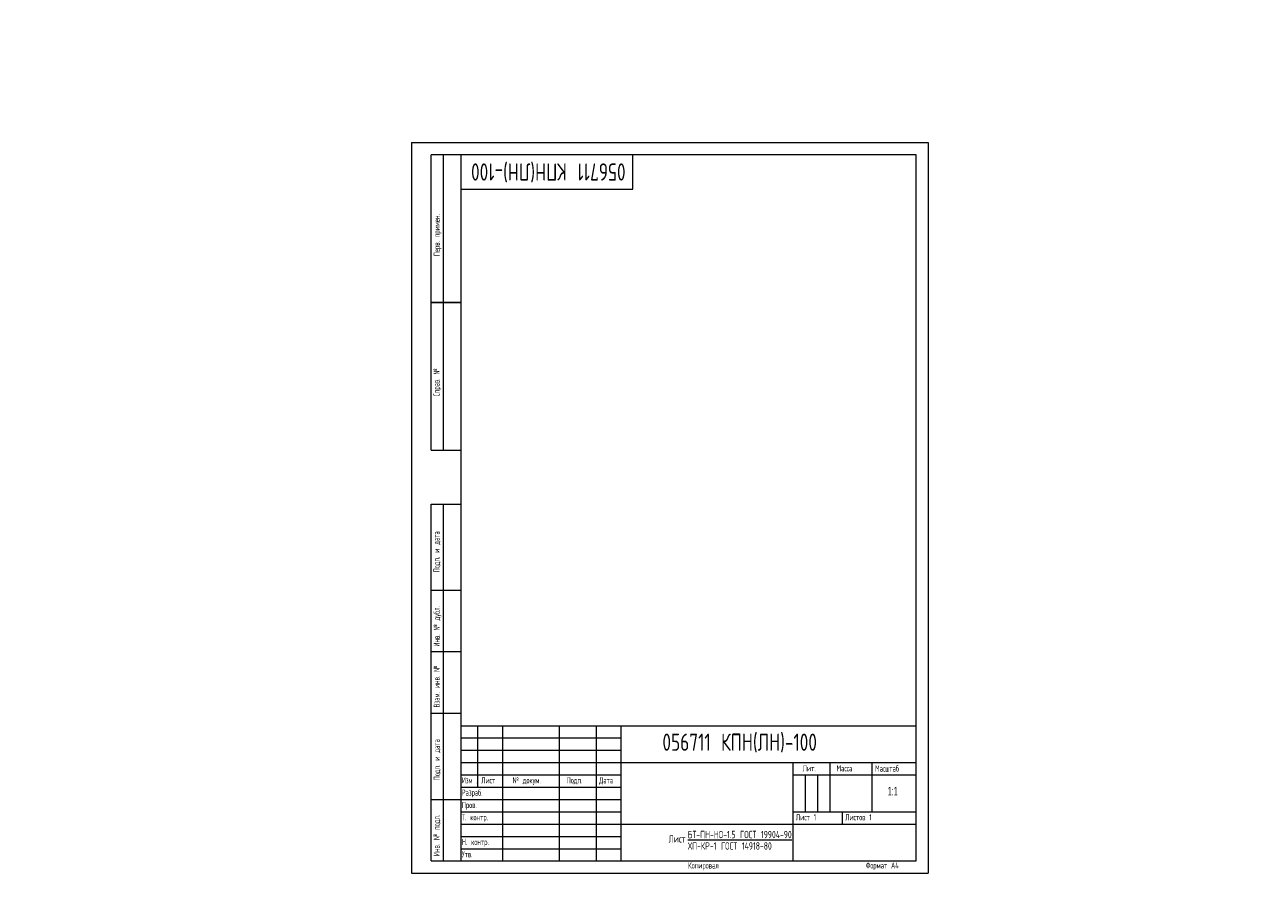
# Model space of a CAD drawing. Header units: millimetres. Extents: x -157 to 1216, y -3 to 919.
# Tile 1 of 9: x -157 to 346, y -3 to 345. Entities that reach past the tile are written whole.
import ezdxf

# ---------------------------------------------------------------- set-up
doc = ezdxf.new("R2010")
doc.units = ezdxf.units.MM
doc.layers.add('ОСЕВЫЕ', color=7, linetype='Continuous')
doc.styles.add('SLDTEXTSTYLE0', font='TXT', dxfattribs={"width": 0.7, "bigfont": 'bigfont'})
doc.styles.add('SLDTEXTSTYLE1', font='TXT', dxfattribs={"width": 0.605, "bigfont": 'bigfont'})
doc.styles.add('SLDTEXTSTYLE2', font='TXT', dxfattribs={"width": 0.605})
doc.styles.add('SLDTEXTSTYLE3', font='TXT', dxfattribs={"width": 0.582204, "bigfont": 'bigfont'})
doc.styles.add('SLDTEXTSTYLE4', font='TXT', dxfattribs={"width": 0.582204})

# ---------------------------------------------------------------- blocks, each defined once
blk = doc.blocks.new('SW_NOTE_0')
at = {"color": 0, "linetype": 'Continuous', "lineweight": 0, "attachment_point": 1}
for s, insert, char_height, style in [('\\M+18449\\M+18478\\M+1847D', (0, 3.22), 2.5, 'SLDTEXTSTYLE3'), ('.', (5.69, 2.32), 1.59, 'SLDTEXTSTYLE4')]:
    blk.add_mtext(s, dxfattribs=dict(at, insert=insert, char_height=char_height, style=style))

msp = doc.modelspace()

# ---------------------------------------------------------------- linework, layer by layer
at = {"color": 7, "linetype": 'Continuous', "lineweight": 15}
for p, q in [((8, 172), (8, 292)), ((20, 292), (8, 292)), ((8, 172), (8, 292)), ((13, 172), (13, 292)), ((13, 172), (13, 292)), ((20, 292), (20, 5)), ((205, 292), (20, 292)), ((20, 292), (20, 5)), ((90, 278), (90, 292)), ((205, 5), (205, 292)), ((20, 278), (90, 278)), ((8, 232), (20, 232)), ((20, 232), (8, 232)), ((8, 172), (20, 172)), ((8, 5), (8, 150)), ((8, 150), (20, 150)), ((13, 5), (13, 150)), ((20, 115), (8, 115)), ((20, 90), (8, 90)), ((20, 65), (8, 65)), ((20, 60), (205, 60)), ((20, 60), (20, 5)), ((27, 35), (27, 60)), ((37, 60), (37, 5)), ((60, 60), (60, 5)), ((75, 60), (75, 5)), ((85, 60), (85, 5)), ((85, 45), (205, 45)), ((155, 45), (155, 5)), ((170, 45), (170, 25)), ((187, 45), (187, 25)), ((20, 40), (85, 40)), ((155, 40), (205, 40)), ((20, 35), (85, 35)), ((8, 30), (20, 30)), ((155, 25), (205, 25)), ((175, 25), (175, 20)), ((85, 20), (205, 20)), ((8, 5), (20, 5)), ((20, 5), (205, 5))]:
    msp.add_line(p, q, dxfattribs=at)
at = {"color": 7, "linetype": 'Continuous', "lineweight": 0}
for p, q in [((20, 55), (85, 55)), ((20, 50), (85, 50)), ((20, 45), (85, 45)), ((160, 40), (160, 25)), ((165, 40), (165, 25)), ((20, 30), (85, 30)), ((20, 25), (85, 25)), ((20, 20), (85, 20)), ((20, 15), (85, 15)), ((20, 10), (85, 10))]:
    msp.add_line(p, q, dxfattribs=at)
at = {"layer": 'ОСЕВЫЕ', "lineweight": 0}
for p, q in [((0, 297), (210, 297)), ((0, 297), (0, 0)), ((210, 297), (210, 0)), ((0, 0), (210, 0))]:
    msp.add_line(p, q, dxfattribs=at)

# ---------------------------------------------------------------- block references
at = {"color": 7, "linetype": 'Continuous', "lineweight": 0}
msp.add_blockref('SW_NOTE_0', (20.52, 35.82), dxfattribs=at)

# ---------------------------------------------------------------- texts
at = {"color": 7, "linetype": 'Continuous', "lineweight": 0, "attachment_point": 1}
for s, insert, char_height, rotation, style in [('\\M+18450\\M+18475\\M+18482\\M+18472. \\M+18481\\M+18482\\M+18479\\M+1847D\\M+18475\\M+1847E.', (9.03, 250.83), 2.5, 90, 'SLDTEXTSTYLE1'), ('056711 \\M+1844B\\M+18450\\M+1844E(\\M+1844C\\M+1844E)-100', (86.99, 281.55), 7, 180, 'SLDTEXTSTYLE0'), ('\\M+18452\\M+18481\\M+18482\\M+18470\\M+18472. \\M+18782', (8.94, 193.84), 2.5, 90, 'SLDTEXTSTYLE1'), ('\\M+18450\\M+18480\\M+18474\\M+18481. \\M+18479 \\M+18474\\M+18470\\M+18484\\M+18470', (8.93, 122.3), 2.5, 90, 'SLDTEXTSTYLE1'), ('\\M+18449\\M+1847E\\M+18472. \\M+18782 \\M+18474\\M+18485\\M+18471\\M+1847C.', (9, 92.12), 2.5, 90, 'SLDTEXTSTYLE1'), ('\\M+18442\\M+18478\\M+18470\\M+1847D. \\M+18479\\M+1847E\\M+18472. \\M+18782', (9.01, 67.4), 2.5, 90, 'SLDTEXTSTYLE1'), ('\\M+18450\\M+18480\\M+18474\\M+18481. \\M+18479 \\M+18474\\M+18470\\M+18484\\M+18470', (9.03, 37.79), 2.5, 90, 'SLDTEXTSTYLE1'), ('\\M+18449\\M+1847E\\M+18472. \\M+18782 \\M+18481\\M+18480\\M+18474\\M+1847C.', (8.94, 6.96), 2.5, 90, 'SLDTEXTSTYLE1')]:
    msp.add_mtext(s, dxfattribs=dict(at, insert=insert, char_height=char_height, rotation=rotation, style=style))
at = {"color": 7, "linetype": 'Continuous', "lineweight": 0}
for s, insert, char_height, attachment_point, style in [('056711 \\M+1844B\\M+18450\\M+1844E(\\M+1844C\\M+1844E)-100', (101.96, 56.78), 7, 1, 'SLDTEXTSTYLE0'), ('\\M+1844C\\M+18479\\M+18484.', (158.95, 43.93), 2.5, 1, 'SLDTEXTSTYLE1'), ('\\M+1844D\\M+18470\\M+18483\\M+18483\\M+18470', (172.7, 43.93), 2.5, 1, 'SLDTEXTSTYLE1'), ('\\M+1844D\\M+18470\\M+18483\\M+1848A\\M+18484\\M+18470\\M+18471', (188.37, 43.84), 2.5, 1, 'SLDTEXTSTYLE1'), ('\\M+1844C\\M+18479\\M+18483\\M+18484', (28.33, 39.04), 2.5, 1, 'SLDTEXTSTYLE1'), ('\\M+18782 \\M+18474\\M+18480\\M+1847B\\M+18485\\M+1847D.', (41.11, 39.06), 2.5, 1, 'SLDTEXTSTYLE1'), ('\\M+18450\\M+18480\\M+18474\\M+18481.', (63.06, 39.04), 2.5, 1, 'SLDTEXTSTYLE1'), ('\\M+18444\\M+18470\\M+18484\\M+18470', (76.24, 39.05), 2.5, 1, 'SLDTEXTSTYLE1'), ('\\M+18451\\M+18470\\M+18478\\M+18482\\M+18470\\M+18471.', (20.42, 34.03), 2.5, 1, 'SLDTEXTSTYLE1'), ('1:1', (195.55, 35.13), 3.5, 2, 'SLDTEXTSTYLE2'), ('\\M+18450\\M+18482\\M+18480\\M+18472.', (20.47, 29.01), 2.5, 1, 'SLDTEXTSTYLE1'), ('\\M+18453. \\M+1847B\\M+18480\\M+1847E\\M+18484\\M+18482.', (20.47, 24.02), 2.5, 1, 'SLDTEXTSTYLE1'), ('\\M+1844C\\M+18479\\M+18483\\M+18484 1', (156.18, 24.05), 2.5, 1, 'SLDTEXTSTYLE1'), ('\\M+1844C\\M+18479\\M+18483\\M+18484\\M+18480\\M+18472 1', (176.24, 24.04), 2.5, 1, 'SLDTEXTSTYLE1'), ('\\M+1844C\\M+18479\\M+18483\\M+18484', (111.34, 15.49), 3, 3, 'SLDTEXTSTYLE1'), ('\\L\\M+18441\\M+18453-\\M+18450\\M+1844E-\\M+1844E\\M+1844F-1.5 \\M+18443\\M+1844F\\M+18452\\M+18453 19904-90', (112.29, 17.26), 3, 1, 'SLDTEXTSTYLE1'), ('\\M+1844E. \\M+1847B\\M+18480\\M+1847E\\M+18484\\M+18482.', (20.46, 14.02), 2.5, 1, 'SLDTEXTSTYLE1'), ('\\M+18456\\M+18450-\\M+1844B\\M+18451-1 \\M+18443\\M+1844F\\M+18452\\M+18453 14918-80', (112.29, 12.61), 3, 1, 'SLDTEXTSTYLE1'), ('\\M+18454\\M+18484\\M+18472.', (20.45, 9.01), 2.5, 1, 'SLDTEXTSTYLE1'), ('\\M+1844B\\M+18480\\M+18481\\M+18479\\M+18482\\M+18480\\M+18472\\M+18470\\M+1847C', (112.4, 4.44), 2.5, 1, 'SLDTEXTSTYLE1'), ('\\M+18455\\M+18480\\M+18482\\M+1847D\\M+18470\\M+18484 \\M+184404', (184.58, 4.46), 2.5, 1, 'SLDTEXTSTYLE1')]:
    msp.add_mtext(s, dxfattribs=dict(at, insert=insert, char_height=char_height, attachment_point=attachment_point, style=style))

doc.saveas('drawing.dxf')
